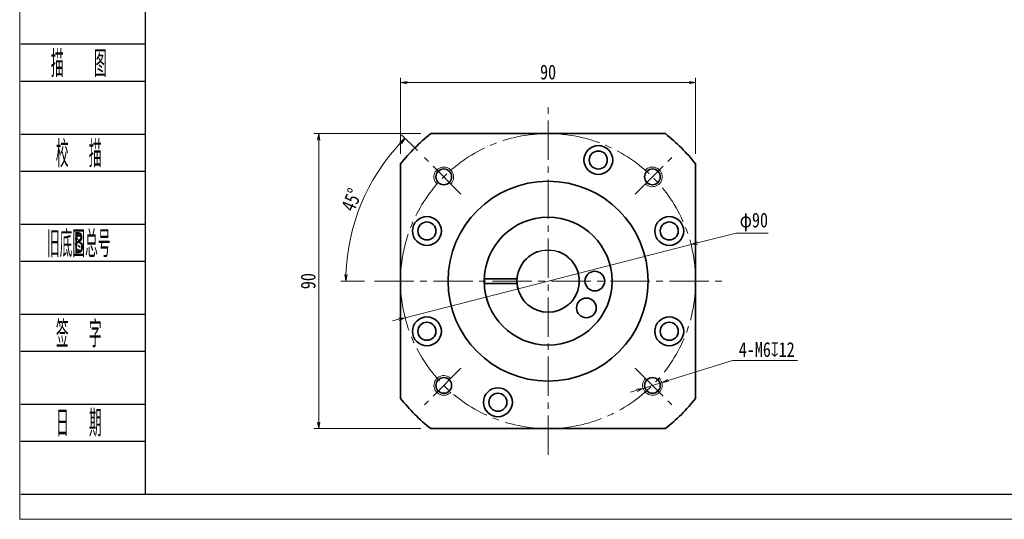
# Model space of a CAD drawing. Header units: millimetres. Extents: x -1 to 653, y 22 to 476.
# Tile 1 of 7: x 2 to 302, y 22 to 175. Entities that reach past the tile are written whole.
import ezdxf
from ezdxf.enums import TextEntityAlignment as Align

# ---------------------------------------------------------------- set-up
doc = ezdxf.new("R2010")
doc.units = ezdxf.units.MM
doc.linetypes.add('点画线', pattern=[18, 12, -2, 2, -2])
doc.layers.add('2细线层', color=4, linetype='Continuous')
doc.layers.add('6文字层', color=3, linetype='Continuous')
for name, color, linetype, lineweight in [('CDRAFT0', 7, 'Continuous', 35), ('EB0', 7, 'Continuous', 35), ('中心线层', 1, '点画线', 18), ('图框_外框线', 7, 'Continuous', 18), ('尺寸线层', 3, 'Continuous', 18), ('粗实线层_1', 7, 'Continuous', 35), ('细实线', 211, 'Continuous', 18)]:
    doc.layers.add(name, color=color, linetype=linetype, lineweight=lineweight)
doc.styles.add('PC_TEXTSTYLE', font='ISOCP.SHX', dxfattribs={"width": 0.707, "bigfont": 'GBCBIG.SHX'})
doc.styles.get("Standard").update_dxf_attribs({"font": 'SimSun.ttf'})
doc.styles.add('宋体', font='SimSun.ttf', dxfattribs={"width": 0.8})
doc.dimstyles.new('A水平标注$0', dxfattribs={"dimtxt": 3.5, "dimasz": 2, "dimexe": 1.5, "dimexo": 3, "dimgap": 1.1, "dimtad": 1, "dimtoh": 1, "dimdec": 4, "dimdsep": 46, "dimtxsty": '宋体', "dimblk": 'OPEN', "dimcen": 3, "dimclrd": 3, "dimclre": 3, "dimclrt": 6, "dimadec": 0, "dimazin": 0, "dimtm": 1e-09, "dimtfac": 1, "dimtdec": 4, "dimtix": 1, "dimtmove": 0, "dimatfit": 3, "dimldrblk": 'OPEN', "dimfxl": 0, "dimlwd": 13, "dimlwe": 13, "dimarcsym": 0})
doc.dimstyles.new('D直径标注φ25', dxfattribs={"dimtxt": 3.5, "dimasz": 2, "dimexe": 1, "dimexo": 3, "dimtad": 1, "dimtoh": 1, "dimdec": 1, "dimdsep": 46, "dimtxsty": '宋体', "dimblk": 'OPEN', "dimcen": 3, "dimclrd": 3, "dimclre": 3, "dimclrt": 130, "dimadec": 0, "dimazin": 0, "dimtm": 1e-09, "dimtfac": 1, "dimtdec": 1, "dimtmove": 0, "dimatfit": 0, "dimldrblk": 'OPEN', "dimfxl": 0, "dimlwd": 13, "dimlwe": 13, "dimarcsym": 0})
doc.dimstyles.new('螺孔(M8-7H)', dxfattribs={"dimtxt": 3.5, "dimasz": 2, "dimexe": 1.25, "dimexo": 3, "dimtad": 1, "dimtoh": 1, "dimdec": 4, "dimdsep": 46, "dimtxsty": '宋体', "dimblk": 'OPEN', "dimcen": 3, "dimclrd": 3, "dimclre": 3, "dimclrt": 2, "dimadec": 0, "dimazin": 0, "dimtm": 1e-09, "dimtfac": 1, "dimtdec": 4, "dimtmove": 0, "dimatfit": 3, "dimldrblk": 'OPEN', "dimfxl": 0, "dimlwd": 9, "dimlwe": 9, "dimarcsym": 0})

# ---------------------------------------------------------------- blocks, each defined once
blk = doc.blocks.new('_Open')
at = {"color": 0, "linetype": 'ByBlock', "lineweight": -2}
for p, q in [((-1, 0.17), (0, 0)), ((-1, -0.17), (0, 0)), ((0, 0), (-1, 0))]:
    blk.add_line(p, q, dxfattribs=at)
blk = doc.blocks.new('*D29')
at = {"layer": 'Defpoints', "color": 0, "transparency": 16777216}
for p in [(127.28, 139.99), (93.1, 49.99), (127.28, 49.99)]:
    blk.add_point(p, dxfattribs=at)
at = {"layer": '尺寸线层', "color": 3, "lineweight": 13, "transparency": 16777216}
for p, q in [((124.28, 139.99), (91.6, 139.99)), ((93.1, 137.99), (93.1, 51.99)), ((124.28, 49.99), (91.6, 49.99))]:
    blk.add_line(p, q, dxfattribs=at)
at = {"layer": '尺寸线层', "color": 3, "lineweight": 13, "transparency": 16777216, "xscale": 2, "yscale": 2, "zscale": 2}
for p, rotation in [((93.1, 139.99), 90), ((93.1, 49.99), 270)]:
    blk.add_blockref('_Open', p, dxfattribs=dict(at, rotation=rotation))
at = {"layer": '尺寸线层', "color": 6, "transparency": 16777216, "insert": (89.9, 94.99), "char_height": 4.5, "attachment_point": 5, "rotation": 90, "style": '宋体', "bg_fill": 3, "box_fill_scale": 1.1, "bg_fill_color": 257, "bg_fill_transparency": 0}
blk.add_mtext('90', dxfattribs=at)
blk = doc.blocks.new('*D30')
at = {"layer": 'Defpoints', "color": 0, "transparency": 16777216}
for p in [(206.67, 106.14), (119.48, 83.84)]:
    blk.add_point(p, dxfattribs=at)
at = {"layer": '尺寸线层', "color": 3, "lineweight": 13, "transparency": 16777216}
for p, q in [((220.44, 109.67), (208.61, 106.64)), ((230.23, 109.67), (220.44, 109.67)), ((119.48, 83.84), (206.67, 106.14)), ((117.54, 83.34), (115.6, 82.85))]:
    blk.add_line(p, q, dxfattribs=at)
at = {"layer": '尺寸线层', "color": 3, "lineweight": 13, "transparency": 16777216, "xscale": 2, "yscale": 2, "zscale": 2}
for p, rotation in [((206.67, 106.14), 194.349684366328), ((119.48, 83.84), 14.34968436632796)]:
    blk.add_blockref('_Open', p, dxfattribs=dict(at, rotation=rotation))
at = {"layer": '尺寸线层', "color": 130, "transparency": 16777216, "insert": (225.83, 113.02), "char_height": 4.5, "attachment_point": 5, "style": '宋体', "bg_fill": 3, "box_fill_scale": 1.1, "bg_fill_color": 257, "bg_fill_transparency": 0}
blk.add_mtext('φ90', dxfattribs=at)
blk = doc.blocks.new('*D31')
at = {"layer": 'Defpoints', "color": 0, "transparency": 16777216}
for p in [(125.37, 132.69), (136.5, 121.57), (110.07, 94.99), (216.07, 94.99)]:
    blk.add_point(p, dxfattribs=at)
at = {"layer": '尺寸线层', "color": 3, "lineweight": 13, "transparency": 16777216}
for p, q in [((123.25, 134.81), (118.4, 139.67)), ((107.07, 94.99), (99.89, 94.99))]:
    blk.add_line(p, q, dxfattribs=at)
blk.add_arc((163.07, 94.99), 61.68, 136.8578, 178.1422, dxfattribs=at)
at = {"layer": '尺寸线层', "color": 3, "lineweight": 13, "transparency": 16777216, "xscale": 2, "yscale": 2, "zscale": 2}
for p, rotation in [((119.46, 138.61), 45.92888788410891), ((101.39, 94.99), 269.0711121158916)]:
    blk.add_blockref('_Open', p, dxfattribs=dict(at, rotation=rotation))
at = {"layer": '尺寸线层', "color": 6, "transparency": 16777216, "insert": (103.15, 119.81), "char_height": 4.5, "attachment_point": 5, "rotation": 67.5, "style": '宋体', "bg_fill": 3, "box_fill_scale": 1.1, "bg_fill_color": 257, "bg_fill_transparency": 0}
blk.add_mtext('45%%d', dxfattribs=at)
at = {"layer": 'Defpoints', "color": 0, "transparency": 16777216}
blk.add_point((106.08, 118.6), dxfattribs=at)
blk = doc.blocks.new('*D32')
at = {"layer": 'Defpoints', "color": 0, "transparency": 16777216}
for p in [(208.07, 155.57), (118.07, 130.79), (208.07, 130.79)]:
    blk.add_point(p, dxfattribs=at)
at = {"layer": '尺寸线层', "color": 3, "lineweight": 13, "transparency": 16777216}
for p, q in [((118.07, 133.79), (118.07, 157.07)), ((208.07, 133.79), (208.07, 157.07)), ((120.07, 155.57), (206.07, 155.57))]:
    blk.add_line(p, q, dxfattribs=at)
at = {"layer": '尺寸线层', "color": 3, "lineweight": 13, "transparency": 16777216, "xscale": 2, "yscale": 2, "zscale": 2, "rotation": 180}
blk.add_blockref('_Open', (118.07, 155.57), dxfattribs=at)
at = {"layer": '尺寸线层', "color": 3, "lineweight": 13, "transparency": 16777216, "xscale": 2, "yscale": 2, "zscale": 2}
blk.add_blockref('_Open', (208.07, 155.57), dxfattribs=at)
at = {"layer": '尺寸线层', "color": 6, "transparency": 16777216, "insert": (163.07, 158.77), "char_height": 4.5, "attachment_point": 5, "style": '宋体', "bg_fill": 3, "box_fill_scale": 1.1, "bg_fill_color": 257, "bg_fill_transparency": 0}
blk.add_mtext('90', dxfattribs=at)
blk = doc.blocks.new('*D33')
at = {"color": 3, "lineweight": 9, "transparency": 16777216}
for p, q in [((219.32, 70.81), (199.67, 64.66)), ((239.18, 70.81), (219.32, 70.81)), ((192.03, 62.28), (197.76, 64.07)), ((190.12, 61.68), (188.21, 61.08))]:
    blk.add_line(p, q, dxfattribs=at)
at = {"layer": 'Defpoints', "color": 0, "transparency": 16777216}
for p in [(197.76, 64.07), (192.03, 62.28)]:
    blk.add_point(p, dxfattribs=at)
at = {"color": 3, "lineweight": 9, "transparency": 16777216, "xscale": 2, "yscale": 2, "zscale": 2}
for p, rotation in [((197.76, 64.07), 197.352925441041), ((192.03, 62.28), 17.35292544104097)]:
    blk.add_blockref('_Open', p, dxfattribs=dict(at, rotation=rotation))
at = {"color": 2, "transparency": 16777216, "insert": (229.75, 74.1), "char_height": 4.5, "attachment_point": 5, "style": '宋体', "bg_fill": 3, "box_fill_scale": 1.1, "bg_fill_color": 257, "bg_fill_transparency": 0}
blk.add_mtext('4-M6{\\famgdt|b0|i0|c0|p0;x}{12}', dxfattribs=at)

msp = doc.modelspace()

# ---------------------------------------------------------------- linework, layer by layer
msp.add_circle((163.0739, 94.99106), 9.5)
at = {"layer": '2细线层'}
for p, q in [((2.2886, 167.35477), (40.13154, 167.35477)), ((2.2886, 156.03984), (40.13154, 156.03984)), ((2.2886, 139.87566), (40.13154, 139.87566)), ((2.2886, 128.56074), (40.13154, 128.56074)), ((2.2886, 112.39656), (40.13154, 112.39656)), ((2.2886, 101.08164), (40.13154, 101.08164)), ((2.2886, 84.91746), (40.13154, 84.91746)), ((2.2886, 73.60253), (40.13154, 73.60253)), ((2.2886, 57.43836), (40.13154, 57.43836)), ((2.2886, 46.12343), (40.13154, 46.12343)), ((2.2886, 29.95925), (40.13154, 29.95925))]:
    msp.add_line(p, q, dxfattribs=at)
at = {"layer": 'CDRAFT0'}
for centre in [(178.38124, 131.94624), (126.11872, 110.29839), (200.02908, 110.29839), (126.11872, 79.68372), (200.02908, 79.68372), (147.76657, 58.03587)]:
    msp.add_circle(centre, 4.4, dxfattribs=at)
for start, end in [(128.4998296, 141.5000496), (38.4998296, 51.5000496), (218.4998296, 231.5000496), (308.4998296, 321.5000496)]:
    msp.add_arc((163.0739, 94.99106), 57.5, start, end, dxfattribs=at)
at = {"layer": 'EB0'}
for p, q in [((143.58833, 95.74106), (153.60355, 95.74106)), ((143.58833, 94.24106), (153.60355, 94.24106))]:
    msp.add_line(p, q, dxfattribs=at)
for centre, radius in [((163.0739, 94.99106), 19.5), ((177.3239, 94.99106), 3), ((174.74682, 86.81759), 3)]:
    msp.add_circle(centre, radius, dxfattribs=at)
msp.add_arc((163.0739, 94.99106), 9.5, 108.4103907, 71.5915198, dxfattribs=at)
at = {"layer": '中心线层'}
for p, q in [((163.0739, 41.99106), (163.0739, 147.99106)), ((189.65005, 121.5672), (200.77376, 132.69092)), ((189.65005, 68.41491), (200.77376, 57.29119))]:
    msp.add_line(p, q, dxfattribs=at)
at = {"layer": '粗实线层_1'}
for points in [[(127.27951, 139.99106), (198.86846, 139.99106)], [(118.0739, 59.19666), (118.0739, 130.78561)], [(208.0739, 130.78545), (208.0739, 59.1965)], [(198.8683, 49.99106), (127.27935, 49.99106)]]:
    msp.add_lwpolyline(points, dxfattribs=at)
for centre, radius in [((178.38124, 131.94624), 2.75), ((131.2541, 126.81086), 2.4), ((194.89371, 126.81086), 2.4), ((163.0739, 94.99106), 30.5), ((126.11872, 110.29839), 2.75), ((200.02908, 110.29839), 2.75), ((126.11872, 79.68372), 2.75), ((200.02908, 79.68372), 2.75), ((131.2541, 63.17125), 2.4), ((194.89371, 63.17125), 2.4), ((147.76657, 58.03587), 2.75)]:
    msp.add_circle(centre, radius, dxfattribs=at)
at = {"layer": '细实线'}
for centre, start, end in [((194.89371, 126.81086), 225, 136.9102132), ((194.89371, 63.17125), 135, 46.9102132)]:
    msp.add_arc(centre, 3, start, end, dxfattribs=at)

# ---------------------------------------------------------------- texts
at = {"layer": '6文字层', "color": 3, "style": 'PC_TEXTSTYLE'}
for s, width, p in [('描   图', 0.6667, (19.92631, 161.6973)), ('校  描', 0.667, (19.92631, 134.2182)), ('旧底图总号', 0.667, (19.92631, 106.7391)), ('签  字', 0.667, (19.92631, 79.26)), ('日  期', 0.667, (19.93639, 51.94222))]:
    msp.add_text(s, height=8.082089, dxfattribs=dict(at, width=width)).set_placement(p, align=Align.MIDDLE)
at = {"layer": '6文字层', "width": 0.707}
msp.add_text('B', height=6.46567, dxfattribs=at).set_placement((19.92631, 106.7391), align=Align.MIDDLE)

# ---------------------------------------------------------------- next in the draw order: dimensions: what is measured, and where the dimension line sits
at = {"layer": '尺寸线层'}
dim = msp.add_linear_dim(base=(93.10146, 49.99106), p1=(127.27951, 139.99106), p2=(127.27935, 49.99106), angle=270, dimstyle='A水平标注$0', override={"dimtxt": 4.5, "dimgap": 1, "dimdec": 1, "dimpost": '<>', "dimblk": 'Open', "dimtvp": 0.1, "dimtfill": 1, "dimtfillclr": 256}, dxfattribs=at)
dim.commit()
dim.dimension.update_dxf_attribs({"geometry": '*D29', "text_midpoint": (89.90174, 94.99106)})

# ---------------------------------------------------------------- next in the draw order: linework, layer by layer
at = {"layer": '中心线层'}
for p, q in [((136.49776, 121.5672), (125.37404, 132.69092)), ((110.0739, 94.99106), (216.0739, 94.99106)), ((136.49776, 68.41491), (125.37404, 57.29119))]:
    msp.add_line(p, q, dxfattribs=at)
msp.add_circle((163.0739, 94.99106), 45, dxfattribs=at)
at = {"layer": '细实线'}
for centre, start, end in [((131.2541, 126.81086), 315, 226.9102132), ((131.2541, 63.17125), 45, 316.9102132)]:
    msp.add_arc(centre, 3, start, end, dxfattribs=at)

# ---------------------------------------------------------------- next in the draw order: dimensions: what is measured, and where the dimension line sits
at = {"layer": '尺寸线层'}
dim = msp.add_diameter_dim_2p(p1=(119.47785, 83.83829), p2=(206.66996, 106.14382), dimstyle='D直径标注φ25', override={"dimtxt": 4.5, "dimgap": 1, "dimpost": 'φ<>'}, dxfattribs=at)
dim.commit()
dim.dimension.update_dxf_attribs({"geometry": '*D30', "text_midpoint": (220.43949, 109.66635), "dimtype": 163})

# ---------------------------------------------------------------- next in the draw order: dimensions: what is measured, and where the dimension line sits
dim = msp.add_angular_dim_2l(base=(106.08455, 118.59682), line1=((136.49776, 121.5672), (125.37404, 132.69092)), line2=((110.0739, 94.99106), (216.0739, 94.99106)), dimstyle='A水平标注$0', override={"dimtxt": 4.5, "dimgap": 1, "dimdec": 1, "dimpost": '<>', "dimblk": 'Open', "dimtvp": 0.1, "dimtfill": 1, "dimtfillclr": 256}, dxfattribs=at)
dim.commit()
dim.dimension.update_dxf_attribs({"geometry": '*D31', "text_midpoint": (103.15162, 119.81168)})

# ---------------------------------------------------------------- next in the draw order: linework, layer by layer
at = {"layer": '图框_外框线', "color": 3}
msp.add_lwpolyline([(1.91054, 22.31505), (644.02335, 22.31505), (644.02335, 476.38054), (1.91054, 476.38054)], close=True, dxfattribs=at)
at = {"layer": '图框_外框线', "color": 3, "lineweight": 25}
msp.add_lwpolyline([(40.13154, 29.95925), (636.37915, 29.95925), (636.37915, 468.73634), (40.13154, 468.73634)], close=True, dxfattribs=at)

# ---------------------------------------------------------------- next in the draw order: dimensions: what is measured, and where the dimension line sits
dim = msp.add_diameter_dim_2p(p1=(192.03025, 62.27648), p2=(197.75717, 64.06602), text='4-M<>{\\famgdt|b0|i0|c0|p0;x}{12}', dimstyle='螺孔(M8-7H)', override={"dimtxt": 4.5, "dimgap": 1, "dimtad": 1, "dimtih": 0, "dimtoh": 1, "dimdec": 4, "dimlfac": 1, "dimpost": '<>', "dimcen": 0, "dimse1": 0, "dimse2": 0, "dimsd1": 0, "dimsd2": 0, "dimtix": 0, "dimtofl": 1, "dimatfit": 3, "dimtvp": 0.1})
dim.commit()
dim.dimension.update_dxf_attribs({"geometry": '*D33', "text_midpoint": (229.75348, 70.80543), "dimtype": 163})
at = {"layer": '尺寸线层'}
dim = msp.add_linear_dim(base=(208.0739, 155.56534), p1=(118.0739, 130.78561), p2=(208.0739, 130.78545), dimstyle='A水平标注$0', override={"dimtxt": 4.5, "dimgap": 1, "dimdec": 1, "dimpost": '<>', "dimblk": 'Open', "dimtvp": 0.1, "dimtfill": 1, "dimtfillclr": 256}, dxfattribs=at)
dim.commit()
dim.dimension.update_dxf_attribs({"geometry": '*D32', "text_midpoint": (163.0739, 158.76506)})

doc.saveas('drawing.dxf')
